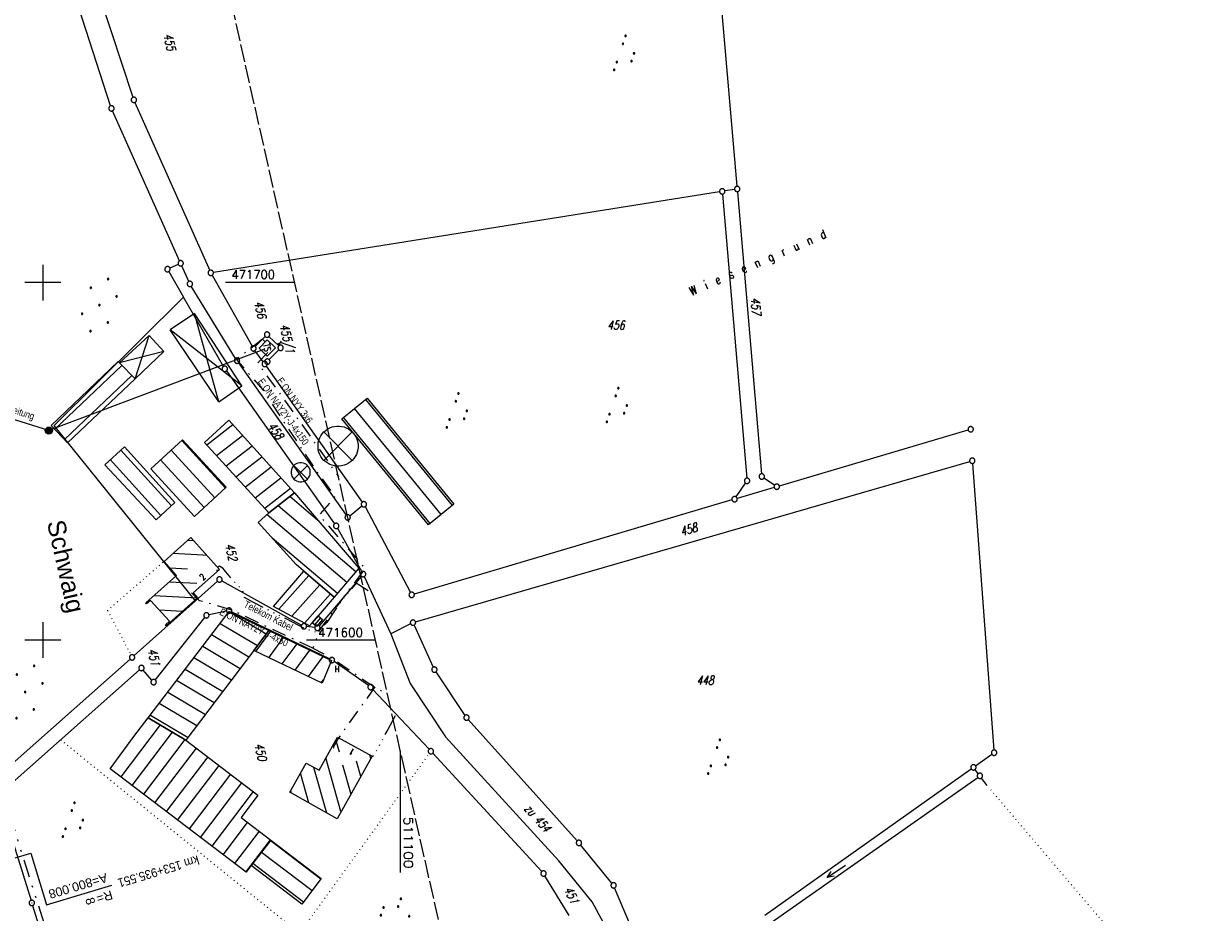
# Model space of a CAD drawing. Extents: x 510526 to 513920, y 467229 to 478797.
# Tile 126 of 256: x 510995 to 511326, y 471524 to 471772. Entities that reach past the tile are written whole.
import ezdxf
from ezdxf.enums import TextEntityAlignment as Align

# ---------------------------------------------------------------- set-up
doc = ezdxf.new("R2010")
doc.units = 0
doc.header["$LTSCALE"] = 10
doc.header["$MEASUREMENT"] = 0
for name, pattern in [('ACAD_ISO14W100', [25.5, 12, -3, 0.5, -3, 0.5, -3, 0.5, -3]), ('LT00', [0]), ('LT08', [0.42, 0.2, -0.1, 0.02, -0.1]), ('LT09', [0.54, 0.2, -0.1, 0.02, -0.1, 0.02, -0.1]), ('LT14', [0.6, 0.5, -0.1]), ('PUNKTX2_STR', [0.6, 0.1, -0.5])]:
    doc.linetypes.add(name, pattern=pattern)
doc.layers.get('0').update_dxf_attribs({"linetype": 'LT00'})
doc.layers.add('-BLATT_95-RAND', color=7, linetype='LT14', plot=False)
for name, color, linetype in [('-EL-020', 250, 'LT00'), ('DFK_AB_L', 21, 'LT00'), ('DFK_AB_P', 7, 'LT00'), ('DFK_BEB_SCHR', 254, 'LT00'), ('DFK_BEBAUUNG', 250, 'LT00'), ('DFK_BES-NAME', 255, 'LT00'), ('DFK_FLUR_NR', 250, 'LT00'), ('DFK_GZPKT', 250, 'LT00'), ('DFK_KATASTER', 250, 'LT00'), ('DFK_NUTZUNG', 250, 'LT00'), ('DFK_NUTZUNGSGRENZE', 70, 'PUNKTX2_STR'), ('DFK_TOPO-ANL', 252, 'LT00'), ('DFK_TOPO-SYM', 252, 'LT00'), ('GEMARKUNGSGRENZE', 3, 'LT09'), ('ORTSNAMEN', 152, 'Continuous'), ('STROM_FREILTG', 80, 'STROMFREILEITUNG'), ('STROM_TEXT', 80, 'Continuous'), ('STROM_UNTER', 80, 'LT08'), ('TELEKOM', 210, 'ACAD_ISO14W100'), ('TELEKOM_TEXT', 210, 'Continuous'), ('V95_RASTER', 250, 'LT00')]:
    doc.layers.add(name, color=color, linetype=linetype)
doc.styles.add('Arial', font='ARIAL.TTF')
doc.styles.get("Standard").update_dxf_attribs({"font": 'romans.shx'})
doc.styles.add('Strom', font='txt.shx')
doc.styles.add('Versorgungsltg', font='ARIAL.TTF', dxfattribs={"width": 0.8, "height": 2})
doc.linetypes.add('STROMFREILEITUNG', pattern='A,12.7,-5.5,["xx",Strom,S=2.5,R=0,X=-2.6,Y=-0.85],-4.35', length=22.55)

# ---------------------------------------------------------------- blocks, each defined once
blk = doc.blocks.new('SYMB7110')
at = {"color": 0, "linetype": 'ByBlock'}
for p, q in [((-0.515, 0.392919), (-0.515, 0.367081)), ((-0.51, 0.362895), (-0.51, 0.397105)), ((-0.505, 0.399164), (-0.505, 0.360836)), ((-0.5, 0.360204), (-0.5, 0.399796)), ((-0.495, 0.399164), (-0.495, 0.360836)), ((-0.49, 0.362895), (-0.49, 0.397105)), ((-0.485, 0.392919), (-0.485, 0.367081)), ((-0.48, 0.379874), (-0.48, 0.380145)), ((-0.285, 0.392919), (-0.285, 0.367081)), ((-0.28, 0.362895), (-0.28, 0.397105)), ((-0.275, 0.399164), (-0.275, 0.360836)), ((-0.27, 0.360204), (-0.27, 0.399796)), ((-0.265, 0.399164), (-0.265, 0.360836)), ((-0.26, 0.362895), (-0.26, 0.397105)), ((-0.255, 0.392919), (-0.255, 0.367081)), ((-0.25, 0.379874), (-0.25, 0.380146)), ((0.255, 0.392919), (0.255, 0.367081)), ((0.26, 0.362895), (0.26, 0.397105)), ((0.265, 0.399164), (0.265, 0.360836)), ((0.27, 0.360204), (0.27, 0.399796)), ((0.275, 0.399164), (0.275, 0.360836)), ((0.28, 0.362895), (0.28, 0.397105)), ((0.285, 0.392919), (0.285, 0.367081)), ((0.29, 0.379874), (0.29, 0.380145)), ((0.485, 0.392919), (0.485, 0.367081)), ((0.49, 0.362895), (0.49, 0.397105)), ((0.495, 0.399164), (0.495, 0.360836)), ((0.5, 0.360204), (0.5, 0.399796)), ((0.505, 0.399164), (0.505, 0.360836)), ((0.51, 0.362895), (0.51, 0.397105)), ((0.515, 0.392919), (0.515, 0.367081)), ((0.52, 0.379874), (0.52, 0.380146)), ((-0.9, 0.012919), (-0.9, -0.012919)), ((-0.895, -0.017106), (-0.895, 0.017105)), ((-0.89, 0.019164), (-0.89, -0.019164)), ((-0.885, -0.019797), (-0.885, 0.019796)), ((-0.88, 0.019164), (-0.88, -0.019164)), ((-0.875, -0.017106), (-0.875, 0.017105)), ((-0.87, 0.012919), (-0.87, -0.012919)), ((-0.865, -0.000126), (-0.865, 0.000145)), ((-0.67, 0.012919), (-0.67, -0.012919)), ((-0.665, -0.017106), (-0.665, 0.017105)), ((-0.66, 0.019164), (-0.66, -0.019164)), ((-0.655, -0.019797), (-0.655, 0.019796)), ((-0.65, 0.019164), (-0.65, -0.019164)), ((-0.645, -0.017106), (-0.645, 0.017105)), ((-0.64, 0.012919), (-0.64, -0.012919)), ((-0.635, -0.000126), (-0.635, 0.000145)), ((-0.13, 0.012919), (-0.13, -0.012919)), ((-0.125, -0.017105), (-0.125, 0.017105)), ((-0.12, 0.019164), (-0.12, -0.019164)), ((-0.115, -0.019796), (-0.115, 0.019796)), ((-0.11, 0.019164), (-0.11, -0.019164)), ((-0.105, -0.017105), (-0.105, 0.017105)), ((-0.1, 0.012919), (-0.1, -0.012919)), ((-0.095, -0.000126), (-0.095, 0.000146)), ((0.1, 0.012919), (0.1, -0.012919)), ((0.105, -0.017105), (0.105, 0.017105)), ((0.11, 0.019164), (0.11, -0.019164)), ((0.115, -0.019796), (0.115, 0.019796)), ((0.12, 0.019164), (0.12, -0.019164)), ((0.125, -0.017105), (0.125, 0.017105)), ((0.13, 0.012919), (0.13, -0.012919)), ((0.135, -0.000126), (0.135, 0.000146)), ((0.64, 0.012919), (0.64, -0.012919)), ((0.645, -0.017105), (0.645, 0.017105)), ((0.65, 0.019164), (0.65, -0.019164)), ((0.655, -0.019796), (0.655, 0.019796)), ((0.66, 0.019164), (0.66, -0.019164)), ((0.665, -0.017105), (0.665, 0.017105)), ((0.67, 0.012919), (0.67, -0.012919)), ((0.675, -0.000126), (0.675, 0.000146)), ((0.87, 0.012919), (0.87, -0.012919)), ((0.875, -0.017105), (0.875, 0.017105)), ((0.88, 0.019164), (0.88, -0.019164)), ((0.885, -0.019796), (0.885, 0.019796)), ((0.89, 0.019164), (0.89, -0.019164)), ((0.895, -0.017105), (0.895, 0.017105)), ((0.9, 0.012919), (0.9, -0.012919)), ((0.905, -0.000126), (0.905, 0.000146)), ((-0.515, -0.367081), (-0.515, -0.392919)), ((-0.51, -0.397105), (-0.51, -0.362895)), ((-0.505, -0.360836), (-0.505, -0.399164)), ((-0.5, -0.399796), (-0.5, -0.360204)), ((-0.495, -0.360836), (-0.495, -0.399164)), ((-0.49, -0.397106), (-0.49, -0.362895)), ((-0.485, -0.367081), (-0.485, -0.392919)), ((-0.48, -0.380126), (-0.48, -0.379855)), ((-0.285, -0.367081), (-0.285, -0.392919)), ((-0.28, -0.397105), (-0.28, -0.362895)), ((-0.275, -0.360836), (-0.275, -0.399164)), ((-0.27, -0.399796), (-0.27, -0.360204)), ((-0.265, -0.360836), (-0.265, -0.399164)), ((-0.26, -0.397105), (-0.26, -0.362895)), ((-0.255, -0.367081), (-0.255, -0.392919)), ((-0.25, -0.380126), (-0.25, -0.379855)), ((0.255, -0.367081), (0.255, -0.392919)), ((0.26, -0.397105), (0.26, -0.362895)), ((0.265, -0.360836), (0.265, -0.399164)), ((0.27, -0.399796), (0.27, -0.360204)), ((0.275, -0.360836), (0.275, -0.399164)), ((0.28, -0.397105), (0.28, -0.362895)), ((0.285, -0.367081), (0.285, -0.392919)), ((0.29, -0.380126), (0.29, -0.379855)), ((0.485, -0.367081), (0.485, -0.392919)), ((0.49, -0.397105), (0.49, -0.362895)), ((0.495, -0.360836), (0.495, -0.399164)), ((0.5, -0.399796), (0.5, -0.360204)), ((0.505, -0.360836), (0.505, -0.399164)), ((0.51, -0.397105), (0.51, -0.362895)), ((0.515, -0.367081), (0.515, -0.392919)), ((0.52, -0.380126), (0.52, -0.379855))]:
    blk.add_line(p, q, dxfattribs=at)
for points in [[(-0.48, 0.38), (-0.481981, 0.388678), (-0.48753, 0.395637), (-0.49555, 0.399499), (-0.50445, 0.399499), (-0.51247, 0.395637), (-0.518019, 0.388678), (-0.52, 0.38), (-0.518019, 0.371322), (-0.51247, 0.364363), (-0.50445, 0.360501), (-0.49555, 0.360501), (-0.48753, 0.364363), (-0.481981, 0.371322), (-0.48, 0.38)], [(-0.25, 0.38), (-0.251981, 0.388678), (-0.25753, 0.395637), (-0.26555, 0.399499), (-0.27445, 0.399499), (-0.28247, 0.395637), (-0.288019, 0.388678), (-0.29, 0.38), (-0.288019, 0.371322), (-0.28247, 0.364363), (-0.27445, 0.360501), (-0.26555, 0.360501), (-0.25753, 0.364363), (-0.251981, 0.371322), (-0.25, 0.38)], [(0.29, 0.38), (0.288019, 0.388678), (0.28247, 0.395637), (0.27445, 0.399499), (0.26555, 0.399499), (0.25753, 0.395637), (0.251981, 0.388678), (0.25, 0.38), (0.251981, 0.371322), (0.25753, 0.364363), (0.26555, 0.360501), (0.27445, 0.360501), (0.28247, 0.364363), (0.288019, 0.371322), (0.29, 0.38)], [(0.52, 0.38), (0.518019, 0.388678), (0.51247, 0.395637), (0.50445, 0.399499), (0.495549, 0.399499), (0.48753, 0.395637), (0.481981, 0.388678), (0.48, 0.38), (0.481981, 0.371322), (0.48753, 0.364363), (0.495549, 0.360501), (0.50445, 0.360501), (0.51247, 0.364363), (0.518019, 0.371322), (0.52, 0.38)], [(-0.865, 0), (-0.866981, 0.008678), (-0.87253, 0.015637), (-0.88055, 0.019498), (-0.88945, 0.019498), (-0.89747, 0.015637), (-0.903019, 0.008678), (-0.905, 0)], [(-0.905, 0), (-0.903019, -0.008678), (-0.89747, -0.015637), (-0.88945, -0.019499), (-0.88055, -0.019499), (-0.87253, -0.015637), (-0.866981, -0.008678), (-0.865, 0)], [(-0.635, 0), (-0.636981, 0.008678), (-0.64253, 0.015637), (-0.65055, 0.019498), (-0.65945, 0.019498), (-0.66747, 0.015637), (-0.673019, 0.008678), (-0.675, 0)], [(-0.675, 0), (-0.673019, -0.008678), (-0.66747, -0.015637), (-0.65945, -0.019499), (-0.65055, -0.019499), (-0.64253, -0.015637), (-0.636981, -0.008678), (-0.635, 0)], [(-0.095, 0), (-0.096981, 0.008678), (-0.10253, 0.015637), (-0.11055, 0.019499), (-0.11945, 0.019499), (-0.12747, 0.015637), (-0.133019, 0.008678), (-0.135, 0)], [(-0.135, 0), (-0.133019, -0.008678), (-0.12747, -0.015637), (-0.11945, -0.019499), (-0.11055, -0.019499), (-0.10253, -0.015637), (-0.096981, -0.008678), (-0.095, 0)], [(0.135, 0), (0.133019, 0.008678), (0.12747, 0.015637), (0.11945, 0.019499), (0.11055, 0.019499), (0.10253, 0.015637), (0.096981, 0.008678), (0.095, 0)], [(0.095, 0), (0.096981, -0.008678), (0.10253, -0.015637), (0.11055, -0.019499), (0.11945, -0.019499), (0.12747, -0.015637), (0.133019, -0.008678), (0.135, 0)], [(0.675, 0), (0.673019, 0.008678), (0.66747, 0.015637), (0.65945, 0.019499), (0.65055, 0.019499), (0.64253, 0.015637), (0.636981, 0.008678), (0.635, 0)], [(0.635, 0), (0.636981, -0.008678), (0.64253, -0.015637), (0.65055, -0.019499), (0.65945, -0.019499), (0.66747, -0.015637), (0.673019, -0.008678), (0.675, 0)], [(0.905, 0), (0.903019, 0.008678), (0.89747, 0.015637), (0.88945, 0.019499), (0.88055, 0.019499), (0.87253, 0.015637), (0.866981, 0.008678), (0.865, 0)], [(0.865, 0), (0.866981, -0.008678), (0.87253, -0.015637), (0.88055, -0.019499), (0.88945, -0.019499), (0.89747, -0.015637), (0.903019, -0.008678), (0.905, 0)], [(-0.48, -0.38), (-0.481981, -0.371322), (-0.48753, -0.364363), (-0.49555, -0.360501), (-0.50445, -0.360501), (-0.51247, -0.364363), (-0.518019, -0.371322), (-0.52, -0.38), (-0.518019, -0.388678), (-0.51247, -0.395637), (-0.50445, -0.399499), (-0.49555, -0.399499), (-0.48753, -0.395637), (-0.481981, -0.388678), (-0.48, -0.38)], [(-0.25, -0.38), (-0.251981, -0.371322), (-0.25753, -0.364363), (-0.26555, -0.360501), (-0.27445, -0.360501), (-0.28247, -0.364363), (-0.288019, -0.371322), (-0.29, -0.38), (-0.288019, -0.388678), (-0.28247, -0.395637), (-0.27445, -0.399499), (-0.26555, -0.399499), (-0.25753, -0.395637), (-0.251981, -0.388678), (-0.25, -0.38)], [(0.29, -0.38), (0.288019, -0.371322), (0.28247, -0.364363), (0.27445, -0.360501), (0.26555, -0.360501), (0.25753, -0.364363), (0.251981, -0.371322), (0.25, -0.38), (0.251981, -0.388678), (0.25753, -0.395637), (0.26555, -0.399499), (0.27445, -0.399499), (0.28247, -0.395637), (0.288019, -0.388678), (0.29, -0.38)], [(0.52, -0.38), (0.518019, -0.371322), (0.51247, -0.364363), (0.50445, -0.360501), (0.495549, -0.360501), (0.48753, -0.364363), (0.481981, -0.371322), (0.48, -0.38), (0.481981, -0.388678), (0.48753, -0.395637), (0.495549, -0.399499), (0.50445, -0.399499), (0.51247, -0.395637), (0.518019, -0.388678), (0.52, -0.38)]]:
    blk.add_lwpolyline(points, dxfattribs=at)
blk = doc.blocks.new('SYMB7111')
at = {"color": 0, "linetype": 'ByBlock'}
for p, q in [((-0.13, 0.202919), (-0.13, 0.177081)), ((-0.125, 0.172895), (-0.125, 0.207105)), ((-0.12, 0.209164), (-0.12, 0.170836)), ((-0.115, 0.170204), (-0.115, 0.209796)), ((-0.11, 0.209164), (-0.11, 0.170836)), ((-0.105, 0.172895), (-0.105, 0.207105)), ((-0.1, 0.202919), (-0.1, 0.177081)), ((-0.095, 0.189874), (-0.095, 0.190146)), ((0.1, 0.202919), (0.1, 0.177081)), ((0.105, 0.172895), (0.105, 0.207105)), ((0.11, 0.209164), (0.11, 0.170836)), ((0.115, 0.170204), (0.115, 0.209796)), ((0.12, 0.209164), (0.12, 0.170836)), ((0.125, 0.172895), (0.125, 0.207105)), ((0.13, 0.202919), (0.13, 0.177081)), ((0.135, 0.189874), (0.135, 0.190146)), ((-0.515, -0.177081), (-0.515, -0.202919)), ((-0.51, -0.207105), (-0.51, -0.172895)), ((-0.505, -0.170836), (-0.505, -0.209164)), ((-0.5, -0.209796), (-0.5, -0.170204)), ((-0.495, -0.170836), (-0.495, -0.209164)), ((-0.49, -0.207105), (-0.49, -0.172895)), ((-0.485, -0.177081), (-0.485, -0.202919)), ((-0.48, -0.190126), (-0.48, -0.189854)), ((-0.285, -0.177081), (-0.285, -0.202919)), ((-0.28, -0.207105), (-0.28, -0.172895)), ((-0.275, -0.170836), (-0.275, -0.209164)), ((-0.27, -0.209796), (-0.27, -0.170204)), ((-0.265, -0.170836), (-0.265, -0.209164)), ((-0.26, -0.207105), (-0.26, -0.172895)), ((-0.255, -0.177081), (-0.255, -0.202919)), ((-0.25, -0.190126), (-0.25, -0.189854)), ((0.255, -0.177081), (0.255, -0.202919)), ((0.26, -0.207105), (0.26, -0.172895)), ((0.265, -0.170836), (0.265, -0.209164)), ((0.27, -0.209796), (0.27, -0.170204)), ((0.275, -0.170836), (0.275, -0.209164)), ((0.28, -0.207105), (0.28, -0.172895)), ((0.285, -0.177081), (0.285, -0.202919)), ((0.29, -0.190126), (0.29, -0.189854)), ((0.485, -0.177081), (0.485, -0.202919)), ((0.49, -0.207105), (0.49, -0.172895)), ((0.495, -0.170836), (0.495, -0.209164)), ((0.5, -0.209796), (0.5, -0.170204)), ((0.505, -0.170836), (0.505, -0.209164)), ((0.51, -0.207105), (0.51, -0.172895)), ((0.515, -0.177081), (0.515, -0.202919)), ((0.52, -0.190126), (0.52, -0.189854))]:
    blk.add_line(p, q, dxfattribs=at)
for points in [[(-0.095, 0.19), (-0.096981, 0.198678), (-0.10253, 0.205637), (-0.11055, 0.209499), (-0.11945, 0.209499), (-0.12747, 0.205637), (-0.133019, 0.198678), (-0.135, 0.19), (-0.133019, 0.181322), (-0.12747, 0.174363), (-0.11945, 0.170501), (-0.11055, 0.170501), (-0.10253, 0.174363), (-0.096981, 0.181322), (-0.095, 0.19)], [(0.135, 0.19), (0.133019, 0.198678), (0.12747, 0.205637), (0.11945, 0.209499), (0.11055, 0.209499), (0.10253, 0.205637), (0.096981, 0.198678), (0.095, 0.19), (0.096981, 0.181322), (0.10253, 0.174363), (0.11055, 0.170501), (0.11945, 0.170501), (0.12747, 0.174363), (0.133019, 0.181322), (0.135, 0.19)], [(-0.48, -0.19), (-0.481981, -0.181322), (-0.48753, -0.174363), (-0.49555, -0.170501), (-0.50445, -0.170501), (-0.51247, -0.174363), (-0.518019, -0.181322), (-0.52, -0.19), (-0.518019, -0.198678), (-0.51247, -0.205637), (-0.50445, -0.209499), (-0.49555, -0.209499), (-0.48753, -0.205637), (-0.481981, -0.198678), (-0.48, -0.19)], [(-0.25, -0.19), (-0.251981, -0.181322), (-0.25753, -0.174363), (-0.26555, -0.170501), (-0.27445, -0.170501), (-0.28247, -0.174363), (-0.288019, -0.181322), (-0.29, -0.19), (-0.288019, -0.198678), (-0.28247, -0.205637), (-0.27445, -0.209499), (-0.26555, -0.209499), (-0.25753, -0.205637), (-0.251981, -0.198678), (-0.25, -0.19)], [(0.29, -0.19), (0.288019, -0.181322), (0.28247, -0.174363), (0.27445, -0.170501), (0.26555, -0.170501), (0.25753, -0.174363), (0.251981, -0.181322), (0.25, -0.19), (0.251981, -0.198678), (0.25753, -0.205637), (0.26555, -0.209499), (0.27445, -0.209499), (0.28247, -0.205637), (0.288019, -0.198678), (0.29, -0.19)], [(0.52, -0.19), (0.518019, -0.181322), (0.51247, -0.174363), (0.50445, -0.170501), (0.49555, -0.170501), (0.48753, -0.174363), (0.481981, -0.181322), (0.48, -0.19), (0.481981, -0.198678), (0.48753, -0.205637), (0.49555, -0.209499), (0.50445, -0.209499), (0.51247, -0.205637), (0.518019, -0.198678), (0.52, -0.19)]]:
    blk.add_lwpolyline(points, dxfattribs=at)
blk = doc.blocks.new('SYMB7242')
at = {"color": 0, "linetype": 'ByBlock'}
for p, q in [((0, 0), (-0.62, 0)), ((-0.19, 0.075), (0, 0)), ((0, 0), (-0.19, -0.075))]:
    blk.add_line(p, q, dxfattribs=at)
blk = doc.blocks.new('SYMB7060')
at = {"color": 0, "linetype": 'ByBlock'}
for p, q in [((-0.26, 0), (0, 0)), ((-0.08, 0.045), (0, 0)), ((0, 0), (-0.08, -0.045))]:
    blk.add_line(p, q, dxfattribs=at)
blk = doc.blocks.new('SYMB7010')
at = {"color": 0, "linetype": 'ByBlock'}
for points in [[(-0.031408, 0.499213), (-0.093728, 0.49134), (-0.15457, 0.475719), (-0.212975, 0.452595), (-0.268021, 0.422333), (-0.31884, 0.385411), (-0.36463, 0.342411), (-0.40467, 0.29401), (-0.438329, 0.240973), (-0.465074, 0.184136), (-0.484486, 0.124395), (-0.496256, 0.062692), (-0.5002, 0)], [(-0.5002, 0), (-0.496256, -0.062692), (-0.484486, -0.124395), (-0.465075, -0.184136), (-0.438329, -0.240973), (-0.404671, -0.29401), (-0.36463, -0.342411), (-0.31884, -0.385411), (-0.268021, -0.422333), (-0.212975, -0.452595), (-0.154571, -0.475719), (-0.093728, -0.49134), (-0.031408, -0.499213), (0.031408, -0.499213)], [(0.5002, 0), (0.496256, 0.062692), (0.484485, 0.124395), (0.465074, 0.184136), (0.438329, 0.240973), (0.40467, 0.29401), (0.36463, 0.342411), (0.31884, 0.385411), (0.268021, 0.422333), (0.212975, 0.452595), (0.15457, 0.475719), (0.093728, 0.49134), (0.031408, 0.499213), (-0.031408, 0.499213)], [(0.031408, -0.499213), (0.093728, -0.491341), (0.15457, -0.475719), (0.212975, -0.452595), (0.268021, -0.422333), (0.31884, -0.385411), (0.36463, -0.342411), (0.404671, -0.294011), (0.438329, -0.240974), (0.465075, -0.184136), (0.484486, -0.124395), (0.496256, -0.062692), (0.500201, 0)]]:
    blk.add_lwpolyline(points, dxfattribs=at)
blk = doc.blocks.new('SYMB0003')
at = {"color": 0, "linetype": 'ByBlock'}
for p, q in [((-0.015712, 0), (0.010166, 0.012015)), ((0, -0.021257), (-0.015712, 0)), ((0.010166, 0.012015), (0, -0.021257))]:
    blk.add_line(p, q, dxfattribs=at)
for points in [[(-0.031395, 0.499013), (-0.093691, 0.491144), (-0.154509, 0.475528), (-0.21289, 0.452414), (-0.267913, 0.422164), (-0.318712, 0.385257), (-0.364484, 0.342274), (-0.404509, 0.293893), (-0.438154, 0.240877), (-0.464888, 0.184062), (-0.484292, 0.124345), (-0.496058, 0.062667), (-0.5, 0)], [(-0.5, 0), (-0.496058, -0.062667), (-0.484292, -0.124345), (-0.464888, -0.184062), (-0.438154, -0.240877), (-0.404509, -0.293893), (-0.364485, -0.342274), (-0.318712, -0.385257), (-0.267914, -0.422164), (-0.21289, -0.452414), (-0.154509, -0.475529), (-0.093691, -0.491144), (-0.031395, -0.499014), (0.031395, -0.499014)], [(0.5, 0), (0.496057, 0.062667), (0.484292, 0.124345), (0.464888, 0.184062), (0.438153, 0.240877), (0.404509, 0.293893), (0.364484, 0.342274), (0.318712, 0.385257), (0.267913, 0.422164), (0.21289, 0.452414), (0.154509, 0.475528), (0.093691, 0.491144), (0.031395, 0.499013), (-0.031395, 0.499013)], [(0.031395, -0.499014), (0.093691, -0.491144), (0.154509, -0.475529), (0.21289, -0.452414), (0.267914, -0.422164), (0.318712, -0.385257), (0.364485, -0.342274), (0.404509, -0.293893), (0.438154, -0.240877), (0.464889, -0.184062), (0.484292, -0.124345), (0.496058, -0.062667), (0.5, 0)]]:
    blk.add_lwpolyline(points, dxfattribs=at)
blk = doc.blocks.new('Ackerland7')
at = {"layer": 'DFK_NUTZUNG', "color": 0, "linetype": 'ByBlock'}
for p, q in [((-4, 3.93), (-4, 3.67)), ((-3.95, 3.63), (-3.95, 3.97)), ((-3.9, 3.99), (-3.9, 3.61)), ((-3.85, 3.6), (-3.85, 4)), ((-3.8, 3.99), (-3.8, 3.61)), ((-3.75, 3.63), (-3.75, 3.97)), ((-3.7, 3.93), (-3.7, 3.67)), ((-3.65, 3.8), (-3.65, 3.8)), ((3.7, 3.93), (3.7, 3.67)), ((3.75, 3.63), (3.75, 3.97)), ((3.8, 3.99), (3.8, 3.61)), ((3.85, 3.6), (3.85, 4)), ((3.9, 3.99), (3.9, 3.61)), ((3.95, 3.63), (3.95, 3.97)), ((4, 3.93), (4, 3.67)), ((4.05, 3.8), (4.05, 3.8)), ((-7.85, 0.13), (-7.85, -0.13)), ((-7.8, -0.17), (-7.8, 0.17)), ((-7.75, 0.19), (-7.75, -0.19)), ((-7.7, -0.2), (-7.7, 0.2)), ((-7.65, 0.19), (-7.65, -0.19)), ((-7.6, -0.17), (-7.6, 0.17)), ((-7.55, 0.13), (-7.55, -0.13)), ((-7.5, 0), (-7.5, 0)), ((-0.15, 0.13), (-0.15, -0.13)), ((-0.1, -0.17), (-0.1, 0.17)), ((-0.05, 0.19), (-0.05, -0.19)), ((0, -0.2), (0, 0.2)), ((0.05, 0.19), (0.05, -0.19)), ((0.1, -0.17), (0.1, 0.17)), ((0.15, 0.13), (0.15, -0.13)), ((0.2, 0), (0.2, 0)), ((7.55, 0.13), (7.55, -0.13)), ((7.6, -0.17), (7.6, 0.17)), ((7.65, 0.19), (7.65, -0.19)), ((7.7, -0.2), (7.7, 0.2)), ((7.75, 0.19), (7.75, -0.19)), ((7.8, -0.17), (7.8, 0.17)), ((7.85, 0.13), (7.85, -0.13)), ((7.9, 0), (7.9, 0)), ((-4, -3.67), (-4, -3.93)), ((-3.95, -3.97), (-3.95, -3.63)), ((-3.9, -3.61), (-3.9, -3.99)), ((-3.85, -4), (-3.85, -3.6)), ((-3.8, -3.61), (-3.8, -3.99)), ((-3.75, -3.97), (-3.75, -3.63)), ((-3.7, -3.67), (-3.7, -3.93)), ((-3.65, -3.8), (-3.65, -3.8)), ((3.7, -3.67), (3.7, -3.93)), ((3.75, -3.97), (3.75, -3.63)), ((3.8, -3.61), (3.8, -3.99)), ((3.85, -4), (3.85, -3.6)), ((3.9, -3.61), (3.9, -3.99)), ((3.95, -3.97), (3.95, -3.63)), ((4, -3.67), (4, -3.93)), ((4.05, -3.8), (4.05, -3.8))]:
    blk.add_line(p, q, dxfattribs=at)
for points in [[(-3.65, 3.8), (-3.67, 3.89), (-3.73, 3.96), (-3.81, 3.99), (-3.89, 3.99), (-3.97, 3.96), (-4.03, 3.89), (-4.05, 3.8), (-4.03, 3.71), (-3.97, 3.64), (-3.89, 3.6), (-3.81, 3.6), (-3.73, 3.64), (-3.67, 3.71), (-3.65, 3.8)], [(4.05, 3.8), (4.03, 3.89), (3.97, 3.96), (3.89, 3.99), (3.81, 3.99), (3.73, 3.96), (3.67, 3.89), (3.65, 3.8), (3.67, 3.71), (3.73, 3.64), (3.81, 3.61), (3.89, 3.61), (3.97, 3.64), (4.03, 3.71), (4.05, 3.8)], [(-7.5, 0), (-7.52, 0.09), (-7.58, 0.16), (-7.66, 0.19), (-7.74, 0.19), (-7.82, 0.16), (-7.88, 0.09), (-7.9, 0)], [(0.2, 0), (0.18, 0.09), (0.12, 0.16), (0.04, 0.19), (-0.04, 0.19), (-0.12, 0.16), (-0.18, 0.09), (-0.2, 0)], [(-0.2, 0), (-0.18, -0.09), (-0.12, -0.16), (-0.04, -0.19), (0.04, -0.19), (0.12, -0.16), (0.18, -0.09), (0.2, 0)], [(7.9, 0), (7.88, 0.09), (7.82, 0.16), (7.74, 0.19), (7.66, 0.19), (7.58, 0.16), (7.52, 0.09), (7.5, 0)], [(7.5, 0), (7.52, -0.09), (7.58, -0.16), (7.66, -0.19), (7.74, -0.19), (7.82, -0.16), (7.88, -0.09), (7.9, 0)], [(-7.9, 0), (-7.88, -0.09), (-7.82, -0.16), (-7.74, -0.19), (-7.66, -0.19), (-7.58, -0.16), (-7.52, -0.09), (-7.5, 0)], [(-3.65, -3.8), (-3.67, -3.71), (-3.73, -3.64), (-3.81, -3.61), (-3.89, -3.61), (-3.97, -3.64), (-4.03, -3.71), (-4.05, -3.8), (-4.03, -3.89), (-3.97, -3.96), (-3.89, -3.99), (-3.81, -3.99), (-3.73, -3.96), (-3.67, -3.89), (-3.65, -3.8)], [(4.05, -3.8), (4.03, -3.71), (3.97, -3.64), (3.89, -3.61), (3.81, -3.61), (3.73, -3.64), (3.67, -3.71), (3.65, -3.8), (3.67, -3.89), (3.73, -3.96), (3.81, -3.99), (3.89, -3.99), (3.97, -3.96), (4.03, -3.89), (4.05, -3.8)]]:
    blk.add_lwpolyline(points, dxfattribs=at)

msp = doc.modelspace()

# ---------------------------------------------------------------- hatches: boundary and pattern name
at = {"layer": 'STROM_TEXT'}
h = msp.add_hatch(color=256, dxfattribs=at)
edge = h.paths.add_edge_path()
edge.add_arc((511001.7, 471658.58), 1, 0, 360)

# ---------------------------------------------------------------- linework, layer by layer
at = {"layer": '-BLATT_95-RAND'}
msp.add_lwpolyline([(510736.69, 471875.13), (510940.32, 470972.83), (511220.28, 471036.01), (511016.64, 471938.32), (510736.69, 471875.13)], dxfattribs=at)
at = {"layer": '-EL-020', "flags": 128}
msp.add_lwpolyline([(510972.5, 471533.19), (510996.69, 471540.38), (511000.99, 471525.92), (511019.35, 471531.37)], dxfattribs=at)
at = {"layer": 'DFK_AB_L'}
for p, q in [((510987.68, 471555.79), (510996.7, 471527.15)), ((510997.15, 471525.71), (511021.99, 471446.04))]:
    msp.add_line(p, q, dxfattribs=at)
at = {"layer": 'DFK_BEB_SCHR'}
for p, q in [((511022.12, 471676.84), (511003.35, 471658.96)), ((511006.1, 471656.06), (511024.92, 471673.98)), ((511090.23, 471667.28), (511114.48, 471637.61)), ((511111.38, 471635.08), (511087.14, 471664.74)), ((511053.14, 471660.2), (511045.86, 471654.55)), ((511084.06, 471662.19), (511108.27, 471632.56)), ((511048.57, 471651.59), (511055.83, 471657.23)), ((511038.84, 471655.79), (511051.06, 471642.47)), ((511058.52, 471654.26), (511051.28, 471648.63)), ((511018.88, 471650.45), (511033.02, 471634.82)), ((511035.95, 471637.54), (511021.84, 471653.14)), ((511032.94, 471650.38), (511045.15, 471637.07)), ((511048.1, 471639.77), (511035.89, 471653.09)), ((511053.99, 471645.67), (511061.22, 471651.28)), ((511063.91, 471648.31), (511056.7, 471642.71)), ((511059.41, 471639.75), (511066.6, 471645.33)), ((511069.29, 471642.36), (511062.12, 471636.79)), ((511076.96, 471633.43), (511069.08, 471640.12)), ((511065.86, 471637.61), (511087.58, 471619.16)), ((511084.99, 471616.11), (511062.67, 471635.07)), ((511040.56, 471627.94), (511042.09, 471627.86)), ((511064.1, 471628.61), (511082.4, 471613.06)), ((511044.72, 471623.72), (511036.32, 471624.15)), ((511045.88, 471623.66), (511044.79, 471623.72)), ((511035.53, 471620.19), (511040.48, 471619.93)), ((511048.54, 471619.52), (511049.14, 471619.49)), ((511074.39, 471618.06), (511066.01, 471608.59)), ((511043.08, 471615.79), (511035.34, 471616.19)), ((511069.62, 471606.63), (511077.44, 471615.47)), ((511031.1, 471612.4), (511043.18, 471611.78)), ((511080.49, 471612.88), (511073.23, 471604.68)), ((511038.97, 471607.99), (511032.62, 471608.32)), ((511062.44, 471601.67), (511052.02, 471607.86)), ((511034.31, 471604.23), (511034.77, 471604.2)), ((511049.58, 471604.65), (511060.05, 471598.43)), ((511077.65, 471606.17), (511076.03, 471604.2)), ((511057.64, 471595.21), (511047.15, 471601.44)), ((511063.68, 471602.43), (511059.53, 471596.81)), ((511063.2, 471595.05), (511067.35, 471600.67)), ((511044.72, 471598.24), (511055.21, 471592)), ((511071.02, 471598.9), (511066.87, 471593.29)), ((511070.55, 471591.54), (511074.69, 471597.14)), ((511052.78, 471588.79), (511042.28, 471595.03)), ((511078.36, 471595.38), (511074.22, 471589.78)), ((511039.85, 471591.82), (511050.35, 471585.58)), ((511047.92, 471582.37), (511037.42, 471588.62)), ((511077.89, 471588.02), (511078.52, 471588.86)), ((511034.98, 471585.41), (511045.49, 471579.17)), ((511043.06, 471575.96), (511032.55, 471582.2)), ((511030.11, 471579), (511040.63, 471572.75)), ((511032.82, 471576.23), (511021.79, 471561.7)), ((511024.98, 471559.28), (511036.28, 471574.18)), ((511039.74, 471572.12), (511028.16, 471556.86)), ((511081.94, 471571.91), (511082.85, 471568.67)), ((511031.34, 471554.44), (511042.95, 471569.72)), ((511046.13, 471567.29), (511034.53, 471552.02)), ((511091.39, 471567.84), (511091.69, 471566.76)), ((511037.71, 471549.59), (511049.3, 471564.87)), ((511075.73, 471564.43), (511079.32, 471551.65)), ((511083.38, 471551.97), (511079.17, 471566.99)), ((511083.86, 471565.07), (511086.15, 471556.9)), ((511088.92, 471561.83), (511087.74, 471566.05)), ((511052.48, 471562.44), (511040.89, 471547.17)), ((511074.39, 471554.41), (511072.05, 471562.73)), ((511044.08, 471544.75), (511055.66, 471560.01)), ((511058.84, 471557.58), (511047.26, 471542.33)), ((511069.29, 471557.78), (511069.46, 471557.15)), ((511050.44, 471539.91), (511057.28, 471548.92)), ((511060.47, 471546.5), (511053.63, 471537.48)), ((511056.81, 471535.06), (511063.66, 471544.08)), ((511077.72, 471533.06), (511063.61, 471543.87)), ((511061.19, 471540.68), (511075.31, 471529.87)), ((511072.89, 471526.68), (511058.77, 471537.5))]:
    msp.add_line(p, q, dxfattribs=at)
at = {"layer": 'DFK_BEBAUUNG'}
for points in [[(511062.73, 471684, 0), (511065.05, 471681.75, 0), (511062.78, 471679.44, 0), (511060.48, 471681.69, 0), (511062.73, 471684, 0)], [(511002.35, 471660.02, 0), (511021.11, 471677.88, 0), (511021.48, 471677.5, 0), (511025.8, 471673.07, 0), (511006.94, 471655.17, 0), (511002.35, 471660.02, 0)], [(511090.71, 471667.68, 0), (511114.96, 471638, 0), (511107.87, 471632.23, 0), (511083.65, 471661.86, 0), (511090.71, 471667.68, 0)], [(511070.4, 471641.14, 0), (511063.23, 471635.57, 0), (511045.21, 471655.26, 0), (511051.99, 471661.47, 0), (511070.4, 471641.14, 0)], [(511022.85, 471654.06, 0), (511036.95, 471638.47, 0), (511031.71, 471633.61, 0), (511017.34, 471649.04, 0), (511022.85, 471654.06, 0)], [(511039.1, 471656.03, 0), (511051.32, 471642.71, 0), (511042.41, 471634.57, 0), (511030.23, 471647.89, 0), (511039.1, 471656.03, 0)], [(511081.51, 471612.01, 0), (511072.96, 471619.27, 0), (511070.85, 471621.13, 0), (511060.24, 471632.88, 0), (511063.23, 471635.57, 0), (511070.4, 471641.14, 0), (511088.34, 471620.05, 0), (511081.51, 471612.01, 0)], [(511041.37, 471628.66, 0), (511049.42, 471619.74, 0), (511042.04, 471613.15, 0), (511043.22, 471611.82, 0), (511034.53, 471603.99, 0), (511034.3, 471604.24, 0), (511035.4, 471605.23, 0), (511030.14, 471611.08, 0), (511029.04, 471610.09, 0), (511028.81, 471610.36, 0), (511037.43, 471618.06, 0), (511033.91, 471622, 0), (511041.37, 471628.66, 0)], [(511077.03, 471606.73, 0), (511075.33, 471604.81, 0), (511074.58, 471603.95, 0), (511064.56, 471609.37, 0), (511072.96, 471619.27, 0), (511081.51, 471612.01, 0), (511077.03, 471606.73, 0)], [(511040.03, 471571.95, 0), (511029.51, 471578.2, 0), (511052.12, 471607.99, 0), (511063.18, 471602.67, 0), (511059.03, 471597.05, 0), (511040.03, 471571.95, 0)], [(511078.18, 471605.7, 0), (511076.56, 471603.74, 0), (511075.33, 471604.81, 0), (511077.03, 471606.73, 0), (511078.18, 471605.7, 0)], [(511059.03, 471597.05, 0), (511063.18, 471602.67, 0), (511080.76, 471594.22, 0), (511078.12, 471587.91, 0), (511059.03, 471597.05, 0)], [(511063.73, 471544.03, 0), (511058.31, 471536.89, 0), (511056.89, 471535, 0), (511018.83, 471563.96, 0), (511025.48, 471573.02, 0), (511029.51, 471578.2, 0), (511040.03, 471571.95, 0), (511060.13, 471556.6, 0), (511055.43, 471550.32, 0), (511063.73, 471544.03, 0)], [(511092.08, 471567.45, 0), (511082.28, 471550, 0), (511069.06, 471557.38, 0), (511073.65, 471565.58, 0), (511077.25, 471563.59, 0), (511082.46, 471572.84, 0), (511092.08, 471567.45, 0)], [(511072.43, 471526.07, 0), (511058.31, 471536.89, 0), (511063.73, 471544.03, 0), (511077.89, 471533.28, 0), (511072.43, 471526.07, 0)]]:
    msp.add_polyline3d(points, dxfattribs=at)
at = {"layer": 'DFK_KATASTER'}
for p, q in [((511194.15, 471726.93), (511186.54, 471816.03)), ((511018.96, 471749.45), (510998.75, 471811.78)), ((511025.24, 471751.82), (511013.42, 471787.83)), ((511025.78, 471750.42), (511046.68, 471703.42)), ((511038.25, 471706.08), (511019.5, 471748.06)), ((511193.47, 471726.06), (511190.75, 471725.63)), ((511189.27, 471725.39), (511047.72, 471702.85)), ((511190.07, 471724.76), (511196.9, 471645.27)), ((511194.27, 471725.43), (511201.01, 471646.49)), ((511035.24, 471703.1), (511039.36, 471695.94)), ((511037.88, 471705.09), (511035.55, 471704.06)), ((511040.83, 471700.31), (511038.87, 471704.72)), ((511047.35, 471702.08), (511058.53, 471682.24)), ((511053.92, 471678.79), (511041.53, 471698.98)), ((511003.21, 471659.99), (511039.36, 471695.94)), ((511050.53, 471676.52), (511039.36, 471695.94)), ((511062.18, 471684.91), (511059.43, 471682.12)), ((511065.97, 471682.27), (511063.25, 471684.92)), ((511061.62, 471677.84), (511059.34, 471680.98)), ((511063.32, 471678.43), (511065.99, 471681.21)), ((511054.74, 471677.54), (511084.83, 471634.91)), ((511062.49, 471676.62), (511089.36, 471638.57)), ((511051.33, 471675.26), (511081.62, 471632.52)), ((511042.68, 471610.93), (511003.21, 471659.99)), ((511205.99, 471643.1), (511258.78, 471658.75)), ((511104.25, 471605.06), (511259.22, 471649.94)), ((511260, 471649.4), (511265.99, 471569.21)), ((511193.88, 471640.01), (511196.54, 471643.9)), ((511204.65, 471643.31), (511201.69, 471645.32)), ((511204.55, 471642.68), (511194.18, 471639.6)), ((511085.84, 471634.77), (511089.21, 471637.49)), ((511090.14, 471637.3), (511102.81, 471613.3)), ((511192.74, 471639.18), (511103.88, 471612.85)), ((511082.42, 471631.26), (511089.21, 471619.09)), ((511089.09, 471617.87), (511077.28, 471603.96)), ((511089.9, 471617.76), (511097.33, 471601.75)), ((511048.84, 471616.42), (511042.68, 471610.93)), ((511050.06, 471616.56), (511072.38, 471604.19)), ((511025.52, 471595.63), (511042.68, 471610.93)), ((511051.37, 471608.08), (511046.48, 471607.05)), ((511080.16, 471594.7), (511052.78, 471607.9)), ((511031.47, 471588.8), (511045.29, 471606.3)), ((511076.05, 471603.48), (511073.79, 471603.74)), ((511102.86, 471604.51), (511097.33, 471601.75)), ((511103.84, 471604.17), (511109.21, 471592.38)), ((511097.33, 471601.75), (511102.71, 471587.81)), ((511024.4, 471594.63), (510986.69, 471561.18)), ((511091.06, 471587.25), (511081.46, 471593.94)), ((511027.02, 471591.66), (510988.01, 471557.01)), ((511030.51, 471588.78), (511028.07, 471591.59)), ((511109.94, 471591.08), (511118.07, 471578.9)), ((511102.71, 471587.81), (511112.58, 471572.94)), ((511092.18, 471586.27), (511108.03, 471569.41)), ((511118.99, 471577.72), (511149.45, 471543.79)), ((511112.58, 471572.94), (511144.3, 471538.2)), ((511109.05, 471568.31), (511139.54, 471535.2)), ((511260.87, 471564.79), (511265.44, 471568.03)), ((511201.94, 471523.04), (511259.65, 471563.93)), ((511261.62, 471562.58), (511260.72, 471563.76)), ((511203.73, 471520.91), (511261.47, 471561.55)), ((511159.17, 471531.93), (511150.42, 471542.65)), ((511153.66, 471526.77), (511144.3, 471538.2)), ((511147.2, 471522.87), (511140.44, 471534.01)), ((511168.23, 471510.98), (511159.93, 471530.66)), ((511164.9, 471506.06), (511153.66, 471526.77))]:
    msp.add_line(p, q, dxfattribs=at)
at = {"layer": 'DFK_NUTZUNG'}
msp.add_line((511264.13, 471559.3), (511262.53, 471561.38), dxfattribs=at)
at = {"layer": 'DFK_NUTZUNGSGRENZE', "ltscale": 0.2}
for p, q in [((511018.09, 471608.25), (511033.91, 471622)), ((511018.09, 471608.25), (511024.61, 471595.79)), ((511004.98, 471572.08), (511071.79, 471517.92)), ((511071.79, 471517.92), (511108.1, 471568.25)), ((511352.21, 471455.49), (511264.88, 471558.36))]:
    msp.add_line(p, q, dxfattribs=at)
at = {"layer": 'DFK_TOPO-ANL'}
for p, q in [((511042.41, 471691.33), (511035.59, 471686.75)), ((511055.7, 471671.14), (511042.41, 471691.33)), ((511049.27, 471666.59), (511042.41, 471691.33)), ((511049.27, 471666.59), (511035.59, 471686.75)), ((511055.7, 471671.14), (511035.59, 471686.75)), ((511029.73, 471685.23), (511021.48, 471677.5)), ((511025.8, 471673.07), (511029.73, 471685.23)), ((511033.82, 471680.75), (511029.73, 471685.23)), ((511033.82, 471680.75), (511021.48, 471677.5)), ((511025.8, 471673.07), (511033.82, 471680.75)), ((511025.8, 471673.07), (511021.48, 471677.5)), ((511049.27, 471666.59), (511055.7, 471671.14)), ((511078.6, 471650.26), (511086.54, 471658.2)), ((511078.6, 471658.2), (511086.54, 471650.26)), ((511070.21, 471645.03), (511074.03, 471648.85)), ((511070.21, 471648.85), (511074.03, 471645.03))]:
    msp.add_line(p, q, dxfattribs=at)
for points in [[(511078.6, 471658.2, 0), (511079.11, 471658.65, 0), (511079.67, 471659.03, 0), (511080.27, 471659.35, 0), (511080.9, 471659.59, 0), (511081.56, 471659.75, 0), (511082.23, 471659.83, 0), (511082.91, 471659.83, 0), (511083.58, 471659.75, 0), (511084.24, 471659.59, 0), (511084.87, 471659.35, 0), (511085.47, 471659.03, 0), (511086.03, 471658.65, 0), (511086.54, 471658.2, 0)], [(511078.6, 471650.26, 0), (511078.15, 471650.77, 0), (511077.77, 471651.33, 0), (511077.45, 471651.93, 0), (511077.21, 471652.56, 0), (511077.05, 471653.22, 0), (511076.97, 471653.89, 0), (511076.97, 471654.57, 0), (511077.05, 471655.24, 0), (511077.21, 471655.9, 0), (511077.45, 471656.53, 0), (511077.77, 471657.13, 0), (511078.15, 471657.69, 0), (511078.6, 471658.2, 0)], [(511086.54, 471658.2, 0), (511086.99, 471657.69, 0), (511087.37, 471657.13, 0), (511087.69, 471656.53, 0), (511087.93, 471655.9, 0), (511088.09, 471655.24, 0), (511088.17, 471654.57, 0), (511088.17, 471653.89, 0), (511088.09, 471653.22, 0), (511087.93, 471652.56, 0), (511087.69, 471651.93, 0), (511087.37, 471651.33, 0), (511086.99, 471650.77, 0), (511086.54, 471650.26, 0)], [(511086.54, 471650.26, 0), (511086.03, 471649.81, 0), (511085.47, 471649.43, 0), (511084.87, 471649.11, 0), (511084.24, 471648.87, 0), (511083.58, 471648.71, 0), (511082.91, 471648.63, 0), (511082.23, 471648.63, 0), (511081.56, 471648.71, 0), (511080.9, 471648.87, 0), (511080.27, 471649.11, 0), (511079.67, 471649.43, 0), (511079.11, 471649.81, 0), (511078.6, 471650.26, 0)], [(511070.21, 471648.85, 0), (511069.91, 471648.49, 0), (511069.67, 471648.08, 0), (511069.51, 471647.64, 0), (511069.43, 471647.18, 0), (511069.43, 471646.7, 0), (511069.51, 471646.24, 0), (511069.67, 471645.8, 0), (511069.91, 471645.39, 0), (511070.21, 471645.03, 0)], [(511070.21, 471648.85, 0), (511070.57, 471649.15, 0), (511070.98, 471649.39, 0), (511071.42, 471649.55, 0), (511071.88, 471649.63, 0), (511072.36, 471649.63, 0), (511072.82, 471649.55, 0), (511073.26, 471649.39, 0), (511073.67, 471649.15, 0), (511074.03, 471648.85, 0)], [(511074.03, 471645.03, 0), (511074.33, 471645.39, 0), (511074.57, 471645.8, 0), (511074.73, 471646.24, 0), (511074.81, 471646.7, 0), (511074.81, 471647.18, 0), (511074.73, 471647.64, 0), (511074.57, 471648.08, 0), (511074.33, 471648.49, 0), (511074.03, 471648.85, 0)], [(511070.21, 471645.03, 0), (511070.57, 471644.73, 0), (511070.98, 471644.49, 0), (511071.42, 471644.33, 0), (511071.88, 471644.25, 0), (511072.36, 471644.25, 0), (511072.82, 471644.33, 0), (511073.26, 471644.49, 0), (511073.67, 471644.73, 0), (511074.03, 471645.03, 0)]]:
    msp.add_polyline3d(points, dxfattribs=at)
at = {"layer": 'GEMARKUNGSGRENZE', "ltscale": 2.5, "flags": 128}
msp.add_lwpolyline([(511338.82, 472915.91), (511340.72, 472885.88), (511337.39, 472885.57), (511309.65, 472881.53), (511259.85, 472877.77), (511252.99, 472872.45), (511243.28, 472879.23), (511234.25, 472878.22), (511233.26, 472867.44), (511216.03, 472862.71), (511207.8, 472857.96), (511191.39, 472853.61), (511190.75, 472855.64), (511140.81, 472836.03), (511125.01, 472817.8), (511083.65, 472766.59), (511031.93, 472691.27), (510996.41, 472627.33), (510946.88, 472521.12), (510931.14, 472471.16), (510904.27, 472356.96), (510903.97, 472355.51), (510901.21, 472342.3), (510941.59, 472335.04), (510971, 472327.67), (510993.45, 472322.39), (511002.82, 472295.22), (510981.46, 472288.09), (510979.08, 472252.27), (510975.29, 472194.98), (510973.33, 472186.4), (510968.72, 472165.9), (510952.99, 472136.27), (510921.26, 472097.63), (510905.04, 472075.84), (510893.26, 472050.56), (510892, 472047.86), (510887.62, 472022.35), (510889.46, 471975.29), (510899.31, 471911.87), (510912.91, 471849.01), (510930.53, 471767.72), (510947.5, 471695.56), (510972.15, 471610.02), (510987.56, 471561.13), (510988.88, 471556.96), (510998.36, 471526.88), (511023.64, 471445.76), (511025.92, 471438.31), (511028.87, 471429.14), (511055.24, 471334.96), (511075.56, 471262.69), (511076.64, 471258.87), (511081.08, 471243.06), (511102.94, 471153.98), (511126.45, 471060.17), (511143.98, 470974.85), (511146.57, 470959.09), (511159.17, 470882.63), (511171.61, 470798.75), (511182.45, 470711.37), (511193.01, 470699.76), (511193.73, 470690.19), (511187.83, 470675.55), (511194.98, 470614.95), (511207.15, 470475.09), (511207.63, 470473.85), (511218.63, 470446.19), (511282.7, 470462.39), (511261.68, 470406.38), (511258.84, 470397.92), (511238.14, 470342.75), (511229.34, 470301.99), (511223.45, 470293.89), (511221.46, 470291.06), (511213.87, 470286.72), (511168.7, 470265.71), (511166.27, 470263.99)], dxfattribs=at)
at = {"layer": 'STROM_FREILTG', "ltscale": 0.1}
msp.add_lwpolyline([(511061.77, 471681.3), (511001.7, 471658.58), (510872.12, 471699.14), (510768.59, 471733.79)], dxfattribs=at)
at = {"layer": 'STROM_TEXT'}
msp.add_circle((511001.7, 471658.58), 1, dxfattribs=at)
at = {"layer": 'STROM_UNTER', "ltscale": 2}
msp.add_line((511062.17, 471683.43), (511061.46, 471684.12), dxfattribs=at)
at = {"layer": 'STROM_UNTER', "ltscale": 2, "flags": 128}
for points in [[(511061.46, 471684.12), (511054.16, 471678.5), (511061.49, 471669.98), (511075.74, 471648.43), (511081.64, 471640.07), (511077.33, 471634.91), (511090.1, 471620), (511077.44, 471602.95), (511075.5, 471597.67), (511080.98, 471594.91), (511090.83, 471588.1), (511094.05, 471586.22), (511096, 471585)], [(511062.89, 471680.46), (511060.15, 471677.48), (511066.96, 471668.01), (511082.67, 471645.74)], [(511075.5, 471597.67), (511052.61, 471608.47), (511043.78, 471610.97), (511040.5, 471614.25)], [(511092.9, 471586.89), (511082.76, 471572.67), (511081.2, 471569.92), (511081.97, 471569.66)]]:
    msp.add_lwpolyline(points, dxfattribs=at)
at = {"layer": 'TELEKOM', "ltscale": 0.05, "flags": 128}
for points in [[(511090.96, 471613.79), (511087.63, 471615.88), (511083.76, 471611.22), (511081.57, 471608.15), (511079.4, 471604.86), (511076.73, 471602.08), (511073.53, 471603.04), (511068.25, 471605.78), (511063.31, 471608.24), (511058.88, 471610.5), (511056.37, 471611.93), (511055.93, 471613.83), (511053.12, 471616.77), (511051.16, 471619.04), (511050.32, 471620.1), (511049.43, 471620.63), (511048.89, 471620.33)], [(511098.53, 471578.8), (511096.47, 471574.98), (511092.65, 471567.78), (511091.99, 471567.29)]]:
    msp.add_lwpolyline(points, dxfattribs=at)
at = {"layer": 'V95_RASTER'}
for p, q in [((511000, 471705), (511000, 471695)), ((511005, 471700), (510995, 471700)), ((511070.43, 471700), (511051.14, 471700)), ((511000, 471605), (511000, 471595)), ((510995, 471600), (511005, 471600)), ((511073.71, 471600), (511093, 471600)), ((511100, 471534.97), (511100, 471568.98))]:
    msp.add_line(p, q, dxfattribs=at)

# ---------------------------------------------------------------- block references
at = {"layer": 'DFK_AB_P', "xscale": 1.499999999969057, "yscale": 1.5, "zscale": 1.5, "rotation": 251.2881100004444}
msp.add_blockref('SYMB0003', (510996.93, 471526.43), dxfattribs=at)
at = {"layer": 'DFK_GZPKT', "xscale": 1.499999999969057, "yscale": 1.5, "zscale": 1.5, "rotation": 251.2881100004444}
for p in [(511019.19, 471748.74), (511025.47, 471751.11), (511190.01, 471725.51), (511194.21, 471726.18), (511038.56, 471705.4), (511034.87, 471703.75), (511046.98, 471702.73), (511041.14, 471699.62), (511062.71, 471685.44), (511058.9, 471681.59), (511066.51, 471681.75), (511050.9, 471675.87), (511054.31, 471678.15), (511062.06, 471677.23), (511062.8, 471677.89), (511259.5, 471658.96), (511259.94, 471650.15), (511201.07, 471645.74), (511196.96, 471644.52), (511205.27, 471642.89), (511193.46, 471639.39), (511089.79, 471637.96), (511085.26, 471634.3), (511082.05, 471631.91), (511049.4, 471616.92), (511089.58, 471618.44), (511103.16, 471612.64), (511045.75, 471606.89), (511052.1, 471608.23), (511073.04, 471603.83), (511076.79, 471603.39), (511103.53, 471604.85), (511024.96, 471595.13), (511080.84, 471594.37), (511027.58, 471592.16), (511109.52, 471591.7), (511031, 471588.21), (511091.67, 471586.82), (511118.49, 471578.28), (511108.54, 471568.86), (511266.05, 471568.46), (511260.26, 471564.36), (511262.08, 471561.98), (511149.95, 471543.23), (511140.05, 471534.65), (511159.64, 471531.35)]:
    msp.add_blockref('SYMB7010', p, dxfattribs=at)
at = {"layer": 'DFK_KATASTER', "xscale": 5, "yscale": 5, "zscale": 5, "rotation": 235.7495799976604}
msp.add_blockref('SYMB7060', (511065.89, 471682.55), dxfattribs=at)
at = {"layer": 'DFK_NUTZUNG', "yscale": 10, "zscale": 10}
for name, p, xscale, rotation in [('SYMB7111', (511163.18, 471763.65), 10, 251.28826), ('SYMB7111', (511161.15, 471665.13), 10, 251.28826), ('SYMB7111', (511116.42, 471663.61), 10, 251.28826), ('SYMB7111', (511189.51, 471566.73), 10, 251.28826), ('SYMB7111', (511009.04, 471549.12), 9.99999999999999, 251.28826), ('SYMB7242', (511219.33, 471533.52), 10, 214.08684), ('SYMB7110', (511097.29, 471519.2), 10, 251.28826)]:
    msp.add_blockref(name, p, dxfattribs=dict(at, xscale=xscale, rotation=rotation))
at = {"layer": 'DFK_NUTZUNG', "rotation": 251.2883000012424}
for p in [(511015.81, 471693.7), (510995.09, 471585.44)]:
    msp.add_blockref('Ackerland7', p, dxfattribs=at)

# ---------------------------------------------------------------- texts
at = {"layer": '-EL-020', "style": 'Arial', "width": 0.9}
msp.add_text(' km 153+935.551', height=2.5, rotation=-163.4571, dxfattribs=at).set_placement((511044.1, 471540.03))
at = {"layer": '-EL-020', "style": 'Arial'}
for s, rotation, p in [('A=800.008', -163.4571, (511017.66, 471534.78)), ('8', 286.5429, (511011.82, 471527.52)), ('R=', -163.4571, (511019.09, 471529.99))]:
    msp.add_text(s, height=2.5, rotation=rotation, dxfattribs=at).set_placement(p)
at = {"layer": 'DFK_BEBAUUNG', "width": 0.8}
for s, rotation, p in [('2', 41.7646, (511044.81, 471616.56)), ('1', -209.2624, (511087.46, 471569.24))]:
    msp.add_text(s, height=1.8, rotation=rotation, dxfattribs=at).set_placement(p)
at = {"layer": 'DFK_BES-NAME'}
for s, height, rotation, width, p in [('W  i  e  s  e  n  g  r  u  n  d', 2.5, 23.421, 0.75, (511181.48, 471696.29)), ('TS', 1.8, 282.7179, 0.8, (511061.6, 471682.7))]:
    msp.add_text(s, height=height, rotation=rotation, dxfattribs=dict(at, width=width)).set_placement(p)
at = {"layer": 'DFK_FLUR_NR', "oblique": 13.754, "width": 0.75}
for s, rotation, p in [('455', 282.7179, (511033.74, 471769.39)), ('456', 282.7179, (511059.1, 471694.53)), ('457', -85.3905, (511197.99, 471695.7)), ('455/1', 282.7179, (511066.27, 471688.09)), ('456', -0.0003, (511157.88, 471686.83)), ('458', 305.4117, (511062.7, 471659.76)), ('458', 16.4149, (511178.67, 471629.06)), ('452', 282.7179, (511050.97, 471626.67)), ('451', 282.7179, (511029.33, 471597.3)), ('448', -0.0003, (511182.82, 471587.48)), ('450', 282.7179, (511059.18, 471570.8)), ('zu 454', -48.3655, (511134.46, 471552.68)), ('451', -64.9853, (511145.71, 471530.27))]:
    msp.add_text(s, height=2.5, rotation=rotation, dxfattribs=at).set_placement(p)
at = {"layer": 'DFK_TOPO-SYM', "width": 0.75}
msp.add_text('H', height=1.8, rotation=-0.0003, dxfattribs=at).set_placement((511081.61, 471591.01))
at = {"layer": 'ORTSNAMEN', "style": 'Arial'}
msp.add_text('Schwaig', height=5, rotation=282.7179, dxfattribs=at).set_placement((511001.13, 471632.94))
at = {"layer": 'STROM_TEXT', "style": 'Versorgungsltg', "width": 0.8}
for s, rotation, p in [('EON 20 KV Freileitung', 341.5657, (510986.55, 471665.14)), ('E.ON NAY2Y-J-4x150', 305.6934, (511066.49, 471663.29)), ('E.ON NYY 3x6', 305.6934, (511069.68, 471666.47)), ('E.ON NAY2Y-J-4x50', 334.221, (511058.62, 471602.62))]:
    msp.add_text(s, height=2, rotation=rotation, dxfattribs=at).set_placement(p, align=Align.CENTER)
at = {"layer": 'TELEKOM_TEXT', "style": 'Versorgungsltg', "width": 0.8}
msp.add_text('Telekom Kabel', height=2, rotation=332.534, dxfattribs=at).set_placement((511062.63, 471605.9), align=Align.CENTER)
at = {"layer": 'V95_RASTER'}
for s, rotation, width, p in [(' 471700', 359.9998, 0.948, (511051.14, 471701)), (' 471600', 359.9998, 0.979, (511075.29, 471600.84)), (' 511100', 269.9998, 1.127, (511101, 471552.47))]:
    msp.add_text(s, height=2.5, rotation=rotation, dxfattribs=dict(at, width=width)).set_placement(p)

doc.saveas('drawing.dxf')
